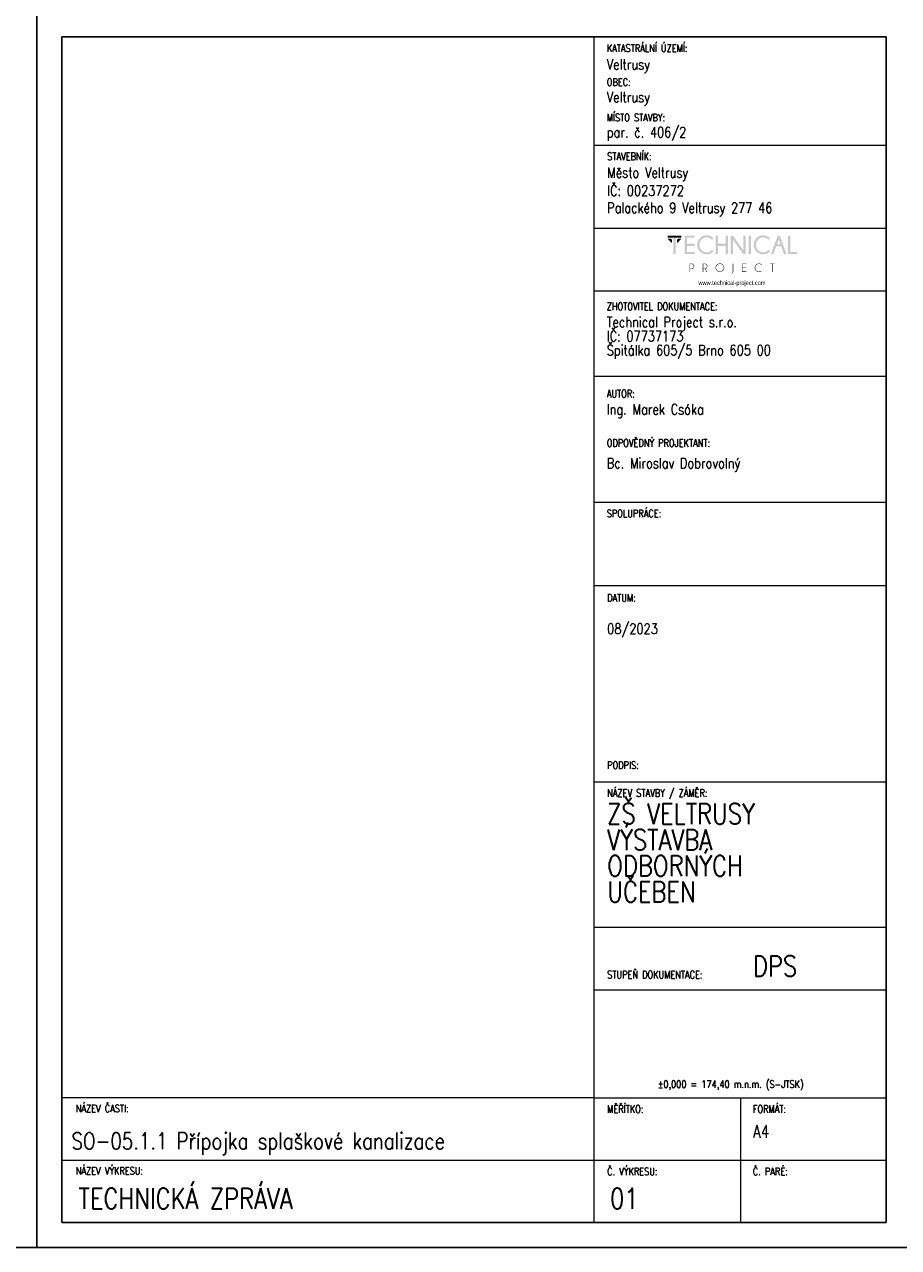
# Model space of a CAD drawing. Header units: millimetres. Extents: x -744 to 2301, y 2052 to 2943.
# Tile 2 of 31: x 198 to 408, y 2052 to 2346. Entities that reach past the tile are written whole.
import ezdxf

# ---------------------------------------------------------------- set-up
doc = ezdxf.new("R2010")
doc.units = ezdxf.units.MM
doc.header["$MEASUREMENT"] = 0
doc.layers.add('NETISK', color=7, linetype='Continuous', plot=False)
doc.layers.add('TP_01_Rozpiska', color=7, linetype='Continuous', lineweight=5)
doc.layers.add('Znojmoprojekt - Popisy.Znojmoprojekt', color=7, linetype='Continuous')
doc.styles.add('GENERATED_STYLE_4', font='arial.ttf')
doc.styles.add('ROMANS', font='romans.shx', dxfattribs={"width": 0.8})

# ---------------------------------------------------------------- blocks, each defined once
blk = doc.blocks.new('*U24')
for p, q in [((-210, 291), (-210, 297)), ((-210, 297), (-210, 0)), ((0, 0), (0, 297)), ((-6, 291), (-204, 291)), ((-204, 291), (-204, 6)), ((-6, 6), (-6, 291)), ((-210, 6), (-210, 0)), ((-204, 6), (-6, 6)), ((-210, 0), (0, 0))]:
    blk.add_line(p, q)
blk = doc.blocks.new('A$C01D51CA2')
at = {"layer": 'TP_01_Rozpiska'}
for points in [[(-45.09, 17.59), (-45.09, 16.91), (-40.45, 16.91), (-40.45, 17.59)], [(-45.09, 16.5), (-43.58, 14.97), (-43.58, 16.09), (-43.97, 16.5)], [(-43.15, 17.03), (-43.15, 11.39), (-42.38, 11.39), (-42.38, 17.03)], [(-40.45, 16.5), (-41.97, 14.97), (-41.97, 16.09), (-41.57, 16.5)], [(-36.03, 17.59), (-36.03, 16.91), (-38.63, 16.91), (-38.63, 14.83), (-36.03, 14.83), (-36.03, 14.15), (-38.63, 14.15), (-38.63, 12.08), (-36.03, 12.08), (-36.03, 11.39), (-39.4, 11.39), (-39.4, 17.59)], [(-28.26, 14.15), (-28.26, 11.39), (-29.05, 11.39), (-29.05, 17.59), (-28.26, 17.59), (-28.26, 14.83), (-25.73, 14.83), (-25.73, 17.59), (-24.94, 17.59), (-24.94, 11.39), (-25.73, 11.39), (-25.73, 14.15)], [(-23.29, 17.59), (-19.78, 12.64), (-19.78, 17.59), (-19, 17.59), (-19, 11.39), (-19.86, 11.39), (-23.29, 16.22), (-23.29, 11.39), (-24.07, 11.39), (-24.07, 17.59)], [(-18, 17.59), (-18, 11.39), (-17.23, 11.39), (-17.23, 17.59)], [(-4.92, 11.41), (-4.92, 17.59), (-4.14, 17.59), (-4.14, 12.08), (-1.91, 12.08), (-1.91, 11.41)], [(-18.85, 8.23), (-18.85, 8.07), (-20.1, 8.07), (-20.1, 6.92), (-18.85, 6.92), (-18.85, 6.76), (-20.1, 6.76), (-20.1, 5.6), (-18.85, 5.6), (-18.85, 5.44), (-20.25, 5.44), (-20.25, 8.23)], [(-10.06, 8.07), (-10.06, 5.44), (-10.22, 5.44), (-10.22, 8.07), (-10.93, 8.07), (-10.93, 8.23), (-9.35, 8.23), (-9.35, 8.07)]]:
    blk.add_hatch(color=256, dxfattribs=at).paths.add_polyline_path(points)
h = blk.add_hatch(color=256, dxfattribs=at)
edge = h.paths.add_edge_path()
edge.add_line((-30.26, 12.76), (-29.72, 12.28))
edge.add_spline(control_points=[(-29.72, 12.28), (-30.41, 11.65), (-31.18, 11.32), (-32.02, 11.32), (-32.02, 11.32), (-32.93, 11.32), (-33.68, 11.64), (-34.31, 12.26), (-34.31, 12.26), (-34.93, 12.89), (-35.23, 13.63), (-35.23, 14.5), (-35.23, 14.5), (-35.23, 15.35), (-34.93, 16.09), (-34.31, 16.72), (-34.31, 16.72), (-33.68, 17.36), (-32.93, 17.67), (-32.02, 17.67), (-32.02, 17.67), (-31.18, 17.67), (-30.41, 17.34), (-29.72, 16.7)], knot_values=[0, 0, 0, 0, 0.041667, 0.041667, 0.041667, 0.041767, 0.083333, 0.083333, 0.083333, 0.083433, 0.125, 0.125, 0.125, 0.1251, 0.166667, 0.166667, 0.166667, 0.166767, 0.208333, 0.208333, 0.208333, 0.208433, 1, 1, 1, 1], degree=3, periodic=0)
edge.add_line((-29.72, 16.7), (-30.26, 16.22))
edge.add_spline(control_points=[(-30.26, 16.22), (-30.82, 16.73), (-31.41, 16.98), (-32.02, 16.98), (-32.02, 16.98), (-32.68, 16.98), (-33.25, 16.73), (-33.73, 16.26), (-33.73, 16.26), (-34.21, 15.78), (-34.45, 15.19), (-34.45, 14.5), (-34.45, 14.5), (-34.45, 13.79), (-34.21, 13.22), (-33.73, 12.72), (-33.73, 12.72), (-33.25, 12.25), (-32.68, 12.02), (-32.02, 12.02), (-32.02, 12.02), (-31.41, 12.02), (-30.82, 12.26), (-30.26, 12.76)], knot_values=[0, 0, 0, 0, 0.041667, 0.041667, 0.041667, 0.041767, 0.083333, 0.083333, 0.083333, 0.083433, 0.125, 0.125, 0.125, 0.1251, 0.166667, 0.166667, 0.166667, 0.166767, 0.208333, 0.208333, 0.208333, 0.208433, 1, 1, 1, 1], degree=3, periodic=0)
h = blk.add_hatch(color=256, dxfattribs=at)
edge = h.paths.add_edge_path()
edge.add_line((-11.41, 12.76), (-10.87, 12.28))
edge.add_spline(control_points=[(-10.87, 12.28), (-11.56, 11.65), (-12.33, 11.32), (-13.17, 11.32), (-13.17, 11.32), (-14.07, 11.32), (-14.83, 11.64), (-15.45, 12.26), (-15.45, 12.26), (-16.08, 12.89), (-16.37, 13.63), (-16.37, 14.5), (-16.37, 14.5), (-16.37, 15.35), (-16.08, 16.09), (-15.45, 16.72), (-15.45, 16.72), (-14.83, 17.36), (-14.07, 17.67), (-13.17, 17.67), (-13.17, 17.67), (-12.33, 17.67), (-11.56, 17.34), (-10.87, 16.7)], knot_values=[0, 0, 0, 0, 0.041667, 0.041667, 0.041667, 0.041767, 0.083333, 0.083333, 0.083333, 0.083433, 0.125, 0.125, 0.125, 0.1251, 0.166667, 0.166667, 0.166667, 0.166767, 0.208333, 0.208333, 0.208333, 0.208433, 1, 1, 1, 1], degree=3, periodic=0)
edge.add_line((-10.87, 16.7), (-11.41, 16.22))
edge.add_spline(control_points=[(-11.41, 16.22), (-11.97, 16.73), (-12.56, 16.98), (-13.17, 16.98), (-13.17, 16.98), (-13.82, 16.98), (-14.4, 16.73), (-14.88, 16.26), (-14.88, 16.26), (-15.35, 15.78), (-15.6, 15.19), (-15.6, 14.5), (-15.6, 14.5), (-15.6, 13.79), (-15.35, 13.22), (-14.88, 12.72), (-14.88, 12.72), (-14.4, 12.25), (-13.82, 12.02), (-13.17, 12.02), (-13.17, 12.02), (-12.56, 12.02), (-11.97, 12.26), (-11.41, 12.76)], knot_values=[0, 0, 0, 0, 0.041667, 0.041667, 0.041667, 0.041767, 0.083333, 0.083333, 0.083333, 0.083433, 0.125, 0.125, 0.125, 0.1251, 0.166667, 0.166667, 0.166667, 0.166767, 0.208333, 0.208333, 0.208333, 0.208433, 1, 1, 1, 1], degree=3, periodic=0)
h = blk.add_hatch(color=256, dxfattribs=at)
h.paths.add_polyline_path([(-7.4, 14.65), (-7.99, 16.29), (-8.6, 14.65)])
h.paths.add_polyline_path([(-7.64, 17.59), (-5.41, 11.41), (-6.21, 11.41), (-7.15, 13.97), (-8.83, 13.97), (-9.78, 11.41), (-10.6, 11.41), (-8.33, 17.59)])
h = blk.add_hatch(color=256, dxfattribs=at)
edge = h.paths.add_edge_path()
edge.add_line((-37.56, 8.07), (-37.56, 6.57))
edge.add_line((-37.56, 6.57), (-37.08, 6.57))
edge.add_spline(control_points=[(-37.08, 6.57), (-36.89, 6.57), (-36.71, 6.64), (-36.56, 6.79), (-36.56, 6.79), (-36.41, 6.94), (-36.34, 7.12), (-36.34, 7.33), (-36.34, 7.33), (-36.34, 7.53), (-36.41, 7.71), (-36.56, 7.86), (-36.56, 7.86), (-36.71, 8), (-36.89, 8.07), (-37.08, 8.07)], knot_values=[0, 0, 0, 0, 0.0625, 0.0625, 0.0625, 0.0626, 0.125, 0.125, 0.125, 0.1251, 0.1875, 0.1875, 0.1875, 0.1876, 1, 1, 1, 1], degree=3, periodic=0)
edge.add_line((-37.08, 8.07), (-37.56, 8.07))
edge = h.paths.add_edge_path()
edge.add_line((-37.56, 6.41), (-37.56, 5.44))
edge.add_line((-37.56, 5.44), (-37.73, 5.44))
edge.add_line((-37.73, 5.44), (-37.73, 8.23))
edge.add_line((-37.73, 8.23), (-36.99, 8.23))
edge.add_spline(control_points=[(-36.99, 8.23), (-36.77, 8.2), (-36.59, 8.12), (-36.44, 7.97), (-36.44, 7.97), (-36.28, 7.79), (-36.18, 7.58), (-36.18, 7.33), (-36.18, 7.33), (-36.18, 7.07), (-36.28, 6.85), (-36.44, 6.67), (-36.44, 6.67), (-36.62, 6.51), (-36.84, 6.41), (-37.08, 6.41)], knot_values=[0, 0, 0, 0, 0.0625, 0.0625, 0.0625, 0.0626, 0.125, 0.125, 0.125, 0.1251, 0.1875, 0.1875, 0.1875, 0.1876, 1, 1, 1, 1], degree=3, periodic=0)
edge.add_line((-37.08, 6.41), (-37.56, 6.41))
h = blk.add_hatch(color=256, dxfattribs=at)
edge = h.paths.add_edge_path()
edge.add_line((-33.17, 8.07), (-33.17, 6.57))
edge.add_line((-33.17, 6.57), (-32.71, 6.57))
edge.add_spline(control_points=[(-32.71, 6.57), (-32.5, 6.57), (-32.32, 6.64), (-32.17, 6.79), (-32.17, 6.79), (-32.02, 6.94), (-31.96, 7.12), (-31.96, 7.33), (-31.96, 7.33), (-31.96, 7.53), (-32.02, 7.71), (-32.17, 7.86), (-32.17, 7.86), (-32.32, 8), (-32.5, 8.07), (-32.71, 8.07)], knot_values=[0, 0, 0, 0, 0.0625, 0.0625, 0.0625, 0.0626, 0.125, 0.125, 0.125, 0.1251, 0.1875, 0.1875, 0.1875, 0.1876, 1, 1, 1, 1], degree=3, periodic=0)
edge.add_line((-32.71, 8.07), (-33.17, 8.07))
edge = h.paths.add_edge_path()
edge.add_line((-32.66, 6.41), (-33.17, 6.41))
edge.add_line((-33.17, 6.41), (-33.17, 5.44))
edge.add_line((-33.17, 5.44), (-33.34, 5.44))
edge.add_line((-33.34, 5.44), (-33.34, 8.23))
edge.add_line((-33.34, 8.23), (-32.61, 8.23))
edge.add_spline(control_points=[(-32.61, 8.23), (-32.4, 8.2), (-32.22, 8.12), (-32.07, 7.97), (-32.07, 7.97), (-31.89, 7.79), (-31.79, 7.58), (-31.79, 7.33), (-31.79, 7.33), (-31.79, 7.07), (-31.89, 6.85), (-32.07, 6.69), (-32.07, 6.69), (-32.19, 6.56), (-32.33, 6.48), (-32.48, 6.44)], knot_values=[0, 0, 0, 0, 0.0625, 0.0625, 0.0625, 0.0626, 0.125, 0.125, 0.125, 0.1251, 0.1875, 0.1875, 0.1875, 0.1876, 1, 1, 1, 1], degree=3, periodic=0)
edge.add_line((-32.48, 6.44), (-31.84, 5.44))
edge.add_line((-31.84, 5.44), (-32.04, 5.44))
edge.add_line((-32.04, 5.44), (-32.66, 6.41))
h = blk.add_hatch(color=256, dxfattribs=at)
edge = h.paths.add_edge_path()
edge.add_spline(control_points=[(-27.62, 8.12), (-27.98, 8.12), (-28.27, 7.99), (-28.52, 7.74), (-28.52, 7.74), (-28.77, 7.49), (-28.9, 7.2), (-28.9, 6.84), (-28.9, 6.84), (-28.9, 6.49), (-28.77, 6.2), (-28.52, 5.95), (-28.52, 5.95), (-28.27, 5.7), (-27.98, 5.57), (-27.62, 5.57), (-27.62, 5.57), (-27.27, 5.57), (-26.98, 5.7), (-26.73, 5.95), (-26.73, 5.95), (-26.47, 6.2), (-26.35, 6.49), (-26.35, 6.84), (-26.35, 6.84), (-26.35, 7.2), (-26.47, 7.49), (-26.73, 7.74), (-26.73, 7.74), (-26.98, 7.99), (-27.27, 8.12), (-27.62, 8.12)], knot_values=[0, 0, 0, 0, 0.03125, 0.03125, 0.03125, 0.03135, 0.0625, 0.0625, 0.0625, 0.0626, 0.09375, 0.09375, 0.09375, 0.09385, 0.125, 0.125, 0.125, 0.1251, 0.15625, 0.15625, 0.15625, 0.15635, 0.1875, 0.1875, 0.1875, 0.1876, 0.21875, 0.21875, 0.21875, 0.21885, 1, 1, 1, 1], degree=3, periodic=0)
edge = h.paths.add_edge_path()
edge.add_spline(control_points=[(-26.61, 7.86), (-26.33, 7.58), (-26.19, 7.23), (-26.19, 6.84), (-26.19, 6.84), (-26.19, 6.44), (-26.33, 6.11), (-26.61, 5.83), (-26.61, 5.83), (-26.89, 5.56), (-27.22, 5.41), (-27.62, 5.41), (-27.62, 5.41), (-28.01, 5.41), (-28.36, 5.56), (-28.64, 5.83), (-28.64, 5.83), (-28.91, 6.11), (-29.05, 6.44), (-29.05, 6.84), (-29.05, 6.84), (-29.05, 7.23), (-28.91, 7.58), (-28.64, 7.86), (-28.64, 7.86), (-28.36, 8.14), (-28.01, 8.28), (-27.62, 8.28), (-27.62, 8.28), (-27.22, 8.28), (-26.89, 8.14), (-26.61, 7.86)], knot_values=[0, 0, 0, 0, 0.03125, 0.03125, 0.03125, 0.03135, 0.0625, 0.0625, 0.0625, 0.0626, 0.09375, 0.09375, 0.09375, 0.09385, 0.125, 0.125, 0.125, 0.1251, 0.15625, 0.15625, 0.15625, 0.15635, 0.1875, 0.1875, 0.1875, 0.1876, 0.21875, 0.21875, 0.21875, 0.21885, 1, 1, 1, 1], degree=3, periodic=0)
h = blk.add_hatch(color=256, dxfattribs=at)
edge = h.paths.add_edge_path()
edge.add_spline(control_points=[(-23.19, 5.39), (-23.19, 5.24), (-23.24, 5.13), (-23.34, 5.05), (-23.34, 5.05), (-23.44, 4.95), (-23.56, 4.9), (-23.69, 4.9)], knot_values=[0, 0, 0, 0, 0.125, 0.125, 0.125, 0.1251, 1, 1, 1, 1], degree=3, periodic=0)
edge.add_line((-23.69, 4.9), (-23.69, 5.05))
edge.add_spline(control_points=[(-23.69, 5.05), (-23.59, 5.05), (-23.52, 5.08), (-23.44, 5.14), (-23.44, 5.14), (-23.39, 5.21), (-23.36, 5.29), (-23.36, 5.41)], knot_values=[0, 0, 0, 0, 0.125, 0.125, 0.125, 0.1251, 1, 1, 1, 1], degree=3, periodic=0)
edge.add_line((-23.36, 5.41), (-23.36, 8.23))
edge.add_line((-23.36, 8.23), (-23.19, 8.23))
edge.add_line((-23.19, 8.23), (-23.19, 5.39))
h = blk.add_hatch(color=256, dxfattribs=at)
edge = h.paths.add_edge_path()
edge.add_line((-13.73, 5.88), (-13.61, 5.79))
edge.add_spline(control_points=[(-13.61, 5.79), (-13.87, 5.54), (-14.2, 5.41), (-14.56, 5.41), (-14.56, 5.41), (-14.96, 5.41), (-15.3, 5.56), (-15.58, 5.83), (-15.58, 5.83), (-15.86, 6.11), (-15.99, 6.44), (-15.99, 6.84), (-15.99, 6.84), (-15.99, 7.23), (-15.86, 7.58), (-15.58, 7.86), (-15.58, 7.86), (-15.3, 8.14), (-14.96, 8.27), (-14.56, 8.27), (-14.56, 8.27), (-14.2, 8.27), (-13.87, 8.15), (-13.61, 7.89)], knot_values=[0, 0, 0, 0, 0.041667, 0.041667, 0.041667, 0.041767, 0.083333, 0.083333, 0.083333, 0.083433, 0.125, 0.125, 0.125, 0.1251, 0.166667, 0.166667, 0.166667, 0.166767, 0.208333, 0.208333, 0.208333, 0.208433, 1, 1, 1, 1], degree=3, periodic=0)
edge.add_line((-13.61, 7.89), (-13.73, 7.79))
edge.add_spline(control_points=[(-13.73, 7.79), (-13.97, 8), (-14.25, 8.1), (-14.56, 8.1), (-14.56, 8.1), (-14.93, 8.1), (-15.22, 7.99), (-15.47, 7.74), (-15.47, 7.74), (-15.72, 7.49), (-15.85, 7.2), (-15.85, 6.84), (-15.85, 6.84), (-15.85, 6.49), (-15.72, 6.2), (-15.47, 5.95), (-15.47, 5.95), (-15.22, 5.7), (-14.93, 5.57), (-14.56, 5.57), (-14.56, 5.57), (-14.25, 5.57), (-13.97, 5.67), (-13.73, 5.88)], knot_values=[0, 0, 0, 0, 0.041667, 0.041667, 0.041667, 0.041767, 0.083333, 0.083333, 0.083333, 0.083433, 0.125, 0.125, 0.125, 0.1251, 0.166667, 0.166667, 0.166667, 0.166767, 0.208333, 0.208333, 0.208333, 0.208433, 1, 1, 1, 1], degree=3, periodic=0)
at = {"layer": 'Znojmoprojekt - Popisy.Znojmoprojekt', "color": 7, "linetype": 'Continuous', "lineweight": 13, "insert": (-23.61, 1.59), "char_height": 1.5, "width": 19.5072, "attachment_point": 5, "style": 'GENERATED_STYLE_4'}
blk.add_mtext('\\A1;{\\fBahnschrift Light|b0|i0|c238|p34;\\W0.75;www.technical-project.com}', dxfattribs=at)

msp = doc.modelspace()

# ---------------------------------------------------------------- linework, layer by layer
at = {"layer": 'TP_01_Rozpiska'}
for p, q in [((334.88, 2057.81), (334.88, 2342.81)), ((334.88, 2316.81), (404.98, 2316.81)), ((334.88, 2296.81), (404.88, 2296.81)), ((334.88, 2281.74), (404.88, 2281.74)), ((334.88, 2261.29), (404.88, 2261.29)), ((334.88, 2230.98), (404.88, 2230.98)), ((334.88, 2210.98), (404.88, 2210.98)), ((334.88, 2163.78), (404.98, 2163.78)), ((334.88, 2128.78), (404.98, 2128.78)), ((334.88, 2087.81), (206.98, 2087.81)), ((206.98, 2057.81), (206.98, 2087.81)), ((334.88, 2087.81), (404.98, 2087.81)), ((369.98, 2087.81), (369.98, 2057.81)), ((206.98, 2072.81), (404.98, 2072.81))]:
    msp.add_line(p, q, dxfattribs=at)
at = {"layer": 'TP_01_Rozpiska', "color": 7, "linetype": 'Continuous', "lineweight": 13}
msp.add_line((334.88, 2113.78), (404.98, 2113.78), dxfattribs=at)

# ---------------------------------------------------------------- block references
at = {"xscale": 0.7200000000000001, "yscale": 0.7200000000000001, "zscale": 0.7200000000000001}
msp.add_blockref('A$C01D51CA2', (384.95, 2282.4), dxfattribs=at)
at = {"layer": 'NETISK'}
for p in [(200.98, 2051.81), (410.98, 2051.81)]:
    msp.add_blockref('*U24', p, dxfattribs=at)

# ---------------------------------------------------------------- texts
at = {"color": 7, "linetype": 'Continuous', "lineweight": 0, "char_height": 1.8, "attachment_point": 1, "style": 'ROMANS'}
for s, insert in [('\\A1;KATASTRÁLNÍ ÚZEMÍ:', (337.88, 2341)), ('\\A1;OBEC:', (337.88, 2332.84)), ('\\A1;MÍSTO STAVBY:', (337.88, 2324.33)), ('\\A1;STAVEBNÍK:', (337.98, 2315)), ('\\A1;ZHOTOVITEL DOKUMENTACE:', (337.88, 2278.94)), ('\\A1;AUTOR:', (337.88, 2257.96)), ('\\A1;ODPOVĚDNÝ PROJEKTANT:', (337.88, 2246.1)), ('\\A1;SPOLUPRÁCE:', (337.88, 2229.17)), ('\\A1;DATUM:', (337.98, 2208.88)), ('\\A1;PODPIS:', (337.98, 2168.66)), ('\\A1;NÁZEV STAVBY / ZÁMĚR:', (337.98, 2161.97)), ('\\A1;STUPEŇ DOKUMENTACE:', (337.98, 2118.3)), ('\\A1;±0,000 = 174,40 m.n.m. (S-JTSK)', (350.12, 2091.98)), ('\\A1;NÁZEV ČASTI:', (210.29, 2086.14)), ('\\A1;{\\Fromand|c238;MĚŘÍTKO:}', (337.98, 2086)), ('\\A1;FORMÁT:', (372.98, 2086)), ('\\A1;NÁZEV VÝKRESU:', (210.29, 2071.14)), ('\\A1;{\\Fromand|c238;Č. VÝKRESU:}', (337.98, 2071)), ('\\A1;{\\Fromand|c238;Č. PARÉ:}', (372.98, 2071))]:
    msp.add_mtext(s, dxfattribs=dict(at, insert=insert))
at = {"color": 7, "linetype": 'Continuous', "lineweight": 25, "style": 'ROMANS'}
for s, insert, char_height, attachment_point in [('\\A1;Veltrusy', (337.88, 2334.12), 2.5, 7), ('\\A1;Veltrusy', (337.88, 2326.26), 2.5, 7), ('\\A1;par. č. 406/2', (337.88, 2317.81), 2.5, 7), ('\\A1;Město Veltrusy', (337.98, 2308.12), 2.5, 7), ('\\A1;IČ: 00237272', (337.98, 2304.6), 2.5, 7), ('\\A1;Palackého 9 Veltrusy 277 46', (337.98, 2299.65), 2.5, 7), ('\\A1;Ing. Marek Csóka', (337.88, 2254.54), 2.5, 1), ('\\A1;08/2023', (337.98, 2201.8), 2.5, 1), ('\\A1;DPS', (372.98, 2121.96), 5, 1), ('\\A1;SO-05.1.1 Přípojka splaškové kanalizace', (209.3, 2079.42), 4, 1), ('\\A1;A4', (373.02, 2081.19), 3, 1), ('\\A1;TECHNICKÁ ZPRÁVA', (210.96, 2066.08), 5, 1), ('\\A1;01', (338.68, 2066.08), 5, 1)]:
    msp.add_mtext(s, dxfattribs=dict(at, insert=insert, char_height=char_height, attachment_point=attachment_point))
at = {"color": 7, "linetype": 'Continuous', "lineweight": 25, "char_height": 2.5, "attachment_point": 1, "style": 'ROMANS'}
for s, insert, line_spacing_factor in [('\\A1;Technical Project s.r.o.\\PIČ: 07737173\\PŠpitálka 605/5 Brno 605 00', (337.88, 2275.52), 0.811616), ('\\A1;Bc. Miroslav Dobrovolný', (337.88, 2241.59), 0.783211)]:
    msp.add_mtext(s, dxfattribs=dict(at, insert=insert, line_spacing_factor=line_spacing_factor))
at = {"color": 7, "linetype": 'Continuous', "lineweight": 25, "insert": (337.98, 2158.57), "char_height": 5, "width": 48.0061, "attachment_point": 1, "line_spacing_factor": 0.75, "style": 'ROMANS'}
msp.add_mtext('\\A1;ZŠ VELTRUSY  VÝSTAVBA \\PODBORNÝCH \\PUČEBEN', dxfattribs=at)

doc.saveas('drawing.dxf')
